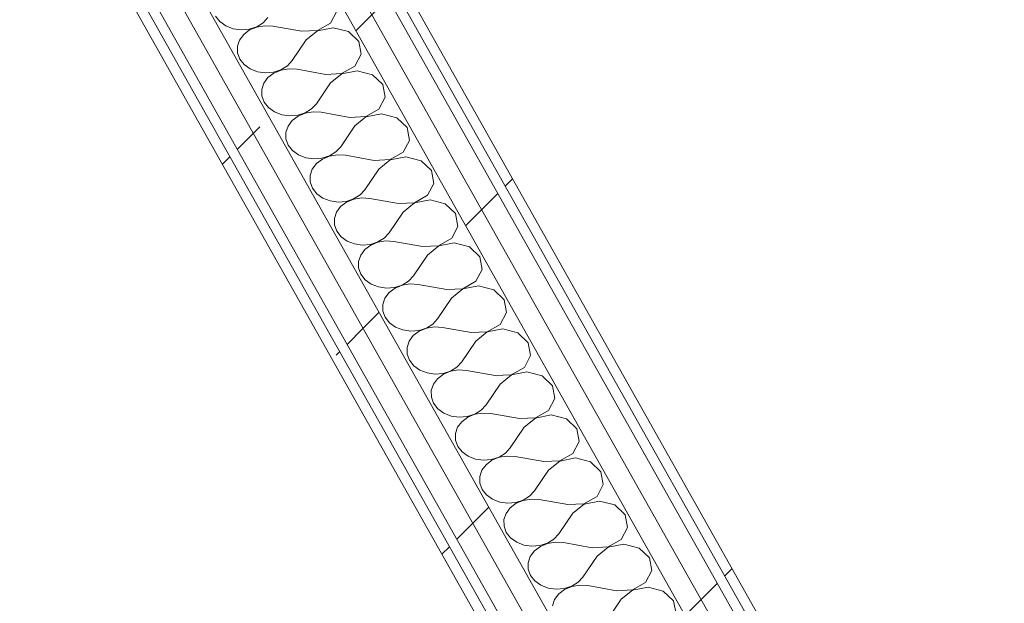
# Model space of a CAD drawing. Header units: millimetres. Extents: x -8337 to 19291, y 9509 to 21675.
# Tile 122 of 163: x 6612 to 7206, y 15294 to 15646. Entities that reach past the tile are written whole.
import ezdxf

# ---------------------------------------------------------------- set-up
doc = ezdxf.new("R2010")
doc.units = ezdxf.units.MM
doc.header["$MEASUREMENT"] = 0
doc.linetypes.add('Wipeout_Contour', pattern=[1000, 0, -1000])
doc.layers.add('Nuevo_08_E_Envans secs', color=7, linetype='Continuous')
doc.layers.add('Nuevo_08_E_Envans secs_Pluma_Nº__1', color=7, linetype='Continuous', lineweight=5)
for name, color, linetype, lineweight, true_color in [('Nuevo_08_E_Envans secs_Pluma_Nº__102', 7, 'Continuous', 5, 0xcccccc), ('Nuevo_08_E_Envans secs_Pluma_Nº__171', 171, 'Continuous', 13, 0xaaaaff), ('Nuevo_08_E_Envans secs_Pluma_Nº__177', 7, 'Continuous', 15, 0xf7e046)]:
    doc.layers.add(name, color=color, linetype=linetype, lineweight=lineweight, true_color=true_color)
pattern_1 = [(45, (0, 0), (-183.8478, 183.8478), [195, -65]), (45, (7e-14, 183.85), (-183.8478, 183.8478), [195, -65])]

# ---------------------------------------------------------------- blocks, each defined once
blk = doc.blocks.new('*X128')
at = {"layer": 'Nuevo_08_E_Envans secs_Pluma_Nº__102', "color": 254, "linetype": 'Continuous', "lineweight": 5, "true_color": 0xcccccc}
for p, q in [((6729.85, 15648.09), (6732.46, 15644.77)), ((6758.56, 15643.99), (6761.47, 15647.14)), ((6799.22, 15643.83), (6803.02, 15650.99)), ((6732.46, 15644.77), (6736.1, 15642.15)), ((6736.1, 15642.15), (6740.49, 15640.43)), ((6740.49, 15640.43), (6745.29, 15639.74)), ((6750.15, 15640.14), (6754.68, 15641.59)), ((6754.74, 15641.49), (6750.4, 15639.69)), ((6754.68, 15641.59), (6758.56, 15643.99)), ((6759.53, 15642.26), (6754.74, 15641.49)), ((6764.39, 15641.95), (6759.53, 15642.26)), ((6781.66, 15638.88), (6764.39, 15641.95)), ((6791.31, 15639.34), (6799.22, 15643.83)), ((6800.76, 15641.09), (6791.37, 15639.24)), ((6809.96, 15638.68), (6800.76, 15641.09)), ((6746.84, 15637), (6744.32, 15633.63)), ((6745.29, 15639.74), (6750.15, 15640.14)), ((6750.4, 15639.69), (6746.84, 15637)), ((6781.66, 15638.88), (6791.31, 15639.34)), ((6791.37, 15639.24), (6784.59, 15633.68)), ((6816.2, 15632.73), (6809.96, 15638.68)), ((6744.32, 15633.63), (6743.03, 15629.84)), ((6743.03, 15629.84), (6743.09, 15625.9)), ((6784.59, 15633.68), (6776.09, 15621.18)), ((6817.64, 15625.03), (6816.2, 15632.73)), ((6743.09, 15625.9), (6744.47, 15622.13)), ((6813.84, 15617.86), (6817.64, 15625.03)), ((6744.47, 15622.13), (6747.08, 15618.81)), ((6747.08, 15618.81), (6750.72, 15616.19)), ((6769.31, 15615.63), (6773.18, 15618.02)), ((6773.18, 15618.02), (6776.09, 15621.18)), ((6805.93, 15613.38), (6813.84, 15617.86)), ((6750.72, 15616.19), (6755.11, 15614.47)), ((6755.11, 15614.47), (6759.91, 15613.78)), ((6761.46, 15611.04), (6758.94, 15607.67)), ((6759.91, 15613.78), (6764.77, 15614.17)), ((6765.02, 15613.72), (6761.46, 15611.04)), ((6764.77, 15614.17), (6769.31, 15615.63)), ((6769.36, 15615.52), (6765.02, 15613.72)), ((6774.15, 15616.3), (6769.36, 15615.52)), ((6779.01, 15615.99), (6774.15, 15616.3)), ((6796.28, 15612.91), (6779.01, 15615.99)), ((6796.28, 15612.91), (6805.93, 15613.38)), ((6805.99, 15613.27), (6799.21, 15607.72)), ((6815.38, 15615.12), (6805.99, 15613.27)), ((6824.58, 15612.71), (6815.38, 15615.12)), ((6830.83, 15606.77), (6824.58, 15612.71)), ((6758.94, 15607.67), (6757.66, 15603.87)), ((6799.21, 15607.72), (6790.71, 15595.21)), ((6832.26, 15599.06), (6830.83, 15606.77)), ((6757.66, 15603.87), (6757.71, 15599.94)), ((6757.71, 15599.94), (6759.09, 15596.17)), ((6828.46, 15591.9), (6832.26, 15599.06)), ((6759.09, 15596.17), (6761.7, 15592.84)), ((6761.7, 15592.84), (6765.34, 15590.22)), ((6787.8, 15592.06), (6790.71, 15595.21)), ((6765.34, 15590.22), (6769.73, 15588.5)), ((6769.73, 15588.5), (6774.53, 15587.81)), ((6774.53, 15587.81), (6779.39, 15588.21)), ((6779.64, 15587.76), (6776.08, 15585.07)), ((6779.39, 15588.21), (6783.93, 15589.66)), ((6783.99, 15589.56), (6779.64, 15587.76)), ((6783.93, 15589.66), (6787.8, 15592.06)), ((6788.77, 15590.33), (6783.99, 15589.56)), ((6793.63, 15590.02), (6788.77, 15590.33)), ((6810.91, 15586.95), (6793.63, 15590.02)), ((6810.91, 15586.95), (6820.55, 15587.41)), ((6820.61, 15587.31), (6813.83, 15581.76)), ((6820.55, 15587.41), (6828.46, 15591.9)), ((6830, 15589.16), (6820.61, 15587.31)), ((6839.2, 15586.75), (6830, 15589.16)), ((6845.45, 15580.81), (6839.2, 15586.75)), ((6773.56, 15581.7), (6772.28, 15577.91)), ((6776.08, 15585.07), (6773.56, 15581.7)), ((6813.83, 15581.76), (6805.33, 15569.25)), ((6846.88, 15573.1), (6845.45, 15580.81)), ((6772.28, 15577.91), (6772.33, 15573.97)), ((6772.33, 15573.97), (6773.71, 15570.2)), ((6773.71, 15570.2), (6776.32, 15566.88)), ((6802.42, 15566.09), (6805.33, 15569.25)), ((6843.08, 15565.93), (6846.88, 15573.1)), ((6776.32, 15566.88), (6779.96, 15564.26)), ((6779.96, 15564.26), (6784.35, 15562.54)), ((6794.01, 15562.25), (6798.55, 15563.7)), ((6798.61, 15563.59), (6794.27, 15561.8)), ((6798.55, 15563.7), (6802.42, 15566.09)), ((6803.39, 15564.37), (6798.61, 15563.59)), ((6808.26, 15564.06), (6803.39, 15564.37)), ((6825.53, 15560.99), (6808.26, 15564.06)), ((6835.18, 15561.45), (6843.08, 15565.93)), ((6844.63, 15563.19), (6835.23, 15561.35)), ((6853.82, 15560.79), (6844.63, 15563.19)), ((6784.35, 15562.54), (6789.16, 15561.85)), ((6790.7, 15559.11), (6788.18, 15555.74)), ((6789.16, 15561.85), (6794.01, 15562.25)), ((6794.27, 15561.8), (6790.7, 15559.11)), ((6825.53, 15560.99), (6835.18, 15561.45)), ((6835.23, 15561.35), (6828.45, 15555.79)), ((6860.07, 15554.84), (6853.82, 15560.79)), ((6788.18, 15555.74), (6786.9, 15551.94)), ((6786.9, 15551.94), (6786.95, 15548.01)), ((6828.45, 15555.79), (6819.95, 15543.29)), ((6861.5, 15547.14), (6860.07, 15554.84)), ((6786.95, 15548.01), (6788.33, 15544.24)), ((6857.7, 15539.97), (6861.5, 15547.14)), ((6788.33, 15544.24), (6790.95, 15540.92)), ((6790.95, 15540.92), (6794.58, 15538.29)), ((6813.17, 15537.73), (6817.04, 15540.13)), ((6817.04, 15540.13), (6819.95, 15543.29)), ((6849.8, 15535.49), (6857.7, 15539.97)), ((6794.58, 15538.29), (6798.97, 15536.57)), ((6798.97, 15536.57), (6803.78, 15535.89)), ((6803.78, 15535.89), (6808.63, 15536.28)), ((6808.89, 15535.83), (6805.32, 15533.15)), ((6808.63, 15536.28), (6813.17, 15537.73)), ((6813.23, 15537.63), (6808.89, 15535.83)), ((6818.01, 15538.4), (6813.23, 15537.63)), ((6822.88, 15538.09), (6818.01, 15538.4)), ((6840.15, 15535.02), (6822.88, 15538.09)), ((6840.15, 15535.02), (6849.8, 15535.49)), ((6849.85, 15535.38), (6843.07, 15529.83)), ((6859.25, 15537.23), (6849.85, 15535.38)), ((6868.44, 15534.82), (6859.25, 15537.23)), ((6874.69, 15528.88), (6868.44, 15534.82)), ((6802.8, 15529.78), (6801.52, 15525.98)), ((6805.32, 15533.15), (6802.8, 15529.78)), ((6843.07, 15529.83), (6834.57, 15517.32)), ((6876.13, 15521.17), (6874.69, 15528.88)), ((6801.52, 15525.98), (6801.57, 15522.05)), ((6801.57, 15522.05), (6802.96, 15518.27)), ((6802.96, 15518.27), (6805.57, 15514.95)), ((6831.66, 15514.17), (6834.57, 15517.32)), ((6872.32, 15514.01), (6876.13, 15521.17)), ((6805.57, 15514.95), (6809.2, 15512.33)), ((6809.2, 15512.33), (6813.59, 15510.61)), ((6813.59, 15510.61), (6818.4, 15509.92)), ((6818.4, 15509.92), (6823.25, 15510.32)), ((6823.51, 15509.87), (6819.94, 15507.18)), ((6823.25, 15510.32), (6827.79, 15511.77)), ((6827.85, 15511.67), (6823.51, 15509.87)), ((6827.79, 15511.77), (6831.66, 15514.17)), ((6832.63, 15512.44), (6827.85, 15511.67)), ((6837.5, 15512.13), (6832.63, 15512.44)), ((6854.77, 15509.06), (6837.5, 15512.13)), ((6854.77, 15509.06), (6864.42, 15509.52)), ((6864.42, 15509.52), (6872.32, 15514.01)), ((6873.87, 15511.27), (6864.48, 15509.42)), ((6883.06, 15508.86), (6873.87, 15511.27)), ((6817.42, 15503.81), (6816.14, 15500.02)), ((6819.94, 15507.18), (6817.42, 15503.81)), ((6857.69, 15503.87), (6849.19, 15491.36)), ((6864.48, 15509.42), (6857.69, 15503.87)), ((6889.31, 15502.91), (6883.06, 15508.86)), ((6816.14, 15500.02), (6816.19, 15496.08)), ((6890.75, 15495.21), (6889.31, 15502.91)), ((6816.19, 15496.08), (6817.58, 15492.31)), ((6817.58, 15492.31), (6820.19, 15488.99)), ((6886.94, 15488.04), (6890.75, 15495.21)), ((6820.19, 15488.99), (6823.82, 15486.37)), ((6823.82, 15486.37), (6828.21, 15484.65)), ((6837.87, 15484.36), (6842.41, 15485.81)), ((6842.41, 15485.81), (6846.28, 15488.2)), ((6847.25, 15486.48), (6842.47, 15485.7)), ((6846.28, 15488.2), (6849.19, 15491.36)), ((6852.12, 15486.17), (6847.25, 15486.48)), ((6869.39, 15483.09), (6852.12, 15486.17)), ((6879.04, 15483.56), (6886.94, 15488.04)), ((6828.21, 15484.65), (6833.02, 15483.96)), ((6834.56, 15481.22), (6832.04, 15477.85)), ((6833.02, 15483.96), (6837.87, 15484.36)), ((6838.13, 15483.9), (6834.56, 15481.22)), ((6842.47, 15485.7), (6838.13, 15483.9)), ((6869.39, 15483.09), (6879.04, 15483.56)), ((6879.1, 15483.45), (6872.31, 15477.9)), ((6888.49, 15485.3), (6879.1, 15483.45)), ((6897.68, 15482.89), (6888.49, 15485.3)), ((6903.93, 15476.95), (6897.68, 15482.89)), ((6832.04, 15477.85), (6830.76, 15474.05)), ((6830.76, 15474.05), (6830.81, 15470.12)), ((6872.31, 15477.9), (6863.81, 15465.4)), ((6905.37, 15469.24), (6903.93, 15476.95)), ((6830.81, 15470.12), (6832.2, 15466.35)), ((6901.56, 15462.08), (6905.37, 15469.24)), ((6832.2, 15466.35), (6834.81, 15463.02)), ((6834.81, 15463.02), (6838.45, 15460.4)), ((6857.03, 15459.84), (6860.9, 15462.24)), ((6860.9, 15462.24), (6863.81, 15465.4)), ((6893.66, 15457.6), (6901.56, 15462.08)), ((6838.45, 15460.4), (6842.83, 15458.68)), ((6842.83, 15458.68), (6847.64, 15458)), ((6847.64, 15458), (6852.49, 15458.39)), ((6852.75, 15457.94), (6849.18, 15455.25)), ((6852.49, 15458.39), (6857.03, 15459.84)), ((6857.09, 15459.74), (6852.75, 15457.94)), ((6861.87, 15460.51), (6857.09, 15459.74)), ((6866.74, 15460.2), (6861.87, 15460.51)), ((6884.01, 15457.13), (6866.74, 15460.2)), ((6884.01, 15457.13), (6893.66, 15457.6)), ((6893.72, 15457.49), (6886.93, 15451.94)), ((6903.11, 15459.34), (6893.72, 15457.49)), ((6912.3, 15456.93), (6903.11, 15459.34)), ((6918.55, 15450.99), (6912.3, 15456.93)), ((6846.66, 15451.88), (6845.38, 15448.09)), ((6849.18, 15455.25), (6846.66, 15451.88)), ((6886.93, 15451.94), (6878.43, 15439.43)), ((6919.99, 15443.28), (6918.55, 15450.99)), ((6845.38, 15448.09), (6845.43, 15444.16)), ((6845.43, 15444.16), (6846.82, 15440.38)), ((6846.82, 15440.38), (6849.43, 15437.06)), ((6875.52, 15436.27), (6878.43, 15439.43)), ((6916.19, 15436.12), (6919.99, 15443.28)), ((6849.43, 15437.06), (6853.07, 15434.44)), ((6853.07, 15434.44), (6857.45, 15432.72)), ((6857.45, 15432.72), (6862.26, 15432.03)), ((6862.26, 15432.03), (6867.11, 15432.43)), ((6867.11, 15432.43), (6871.65, 15433.88)), ((6871.71, 15433.77), (6867.37, 15431.98)), ((6871.65, 15433.88), (6875.52, 15436.27)), ((6876.49, 15434.55), (6871.71, 15433.77)), ((6881.36, 15434.24), (6876.49, 15434.55)), ((6898.63, 15431.17), (6881.36, 15434.24)), ((6908.28, 15431.63), (6916.19, 15436.12)), ((6917.73, 15433.37), (6908.34, 15431.53)), ((6926.92, 15430.97), (6917.73, 15433.37)), ((6863.8, 15429.29), (6861.28, 15425.92)), ((6867.37, 15431.98), (6863.8, 15429.29)), ((6898.63, 15431.17), (6908.28, 15431.63)), ((6908.34, 15431.53), (6901.55, 15425.97)), ((6933.17, 15425.02), (6926.92, 15430.97)), ((6861.28, 15425.92), (6860, 15422.13)), ((6860, 15422.13), (6860.05, 15418.19)), ((6901.55, 15425.97), (6893.06, 15413.47)), ((6934.61, 15417.32), (6933.17, 15425.02)), ((6860.05, 15418.19), (6861.44, 15414.42)), ((6861.44, 15414.42), (6864.05, 15411.1)), ((6930.81, 15410.15), (6934.61, 15417.32)), ((6864.05, 15411.1), (6867.69, 15408.48)), ((6867.69, 15408.48), (6872.08, 15406.76)), ((6886.27, 15407.92), (6890.14, 15410.31)), ((6891.11, 15408.58), (6886.33, 15407.81)), ((6890.14, 15410.31), (6893.06, 15413.47)), ((6895.98, 15408.28), (6891.11, 15408.58)), ((6922.9, 15405.67), (6930.81, 15410.15)), ((6872.08, 15406.76), (6876.88, 15406.07)), ((6878.42, 15403.33), (6875.9, 15399.96)), ((6876.88, 15406.07), (6881.73, 15406.46)), ((6881.99, 15406.01), (6878.42, 15403.33)), ((6881.73, 15406.46), (6886.27, 15407.92)), ((6886.33, 15407.81), (6881.99, 15406.01)), ((6913.25, 15405.2), (6895.98, 15408.28)), ((6913.25, 15405.2), (6922.9, 15405.67)), ((6922.96, 15405.56), (6916.17, 15400.01)), ((6932.35, 15407.41), (6922.96, 15405.56)), ((6941.54, 15405), (6932.35, 15407.41)), ((6947.79, 15399.06), (6941.54, 15405)), ((6875.9, 15399.96), (6874.62, 15396.16)), ((6916.17, 15400.01), (6907.68, 15387.5)), ((6949.23, 15391.35), (6947.79, 15399.06)), ((6874.62, 15396.16), (6874.67, 15392.23)), ((6874.67, 15392.23), (6876.06, 15388.46)), ((6945.43, 15384.19), (6949.23, 15391.35)), ((6876.06, 15388.46), (6878.67, 15385.13)), ((6878.67, 15385.13), (6882.31, 15382.51)), ((6904.76, 15384.35), (6907.68, 15387.5)), ((6882.31, 15382.51), (6886.7, 15380.79)), ((6886.7, 15380.79), (6891.5, 15380.1)), ((6891.5, 15380.1), (6896.36, 15380.5)), ((6896.61, 15380.05), (6893.04, 15377.36)), ((6896.36, 15380.5), (6900.89, 15381.95)), ((6900.95, 15381.85), (6896.61, 15380.05)), ((6900.89, 15381.95), (6904.76, 15384.35)), ((6905.74, 15382.62), (6900.95, 15381.85)), ((6910.6, 15382.31), (6905.74, 15382.62)), ((6927.87, 15379.24), (6910.6, 15382.31)), ((6927.87, 15379.24), (6937.52, 15379.7)), ((6937.58, 15379.6), (6930.79, 15374.05)), ((6937.52, 15379.7), (6945.43, 15384.19)), ((6946.97, 15381.45), (6937.58, 15379.6)), ((6956.16, 15379.04), (6946.97, 15381.45)), ((6962.41, 15373.1), (6956.16, 15379.04)), ((6890.52, 15373.99), (6889.24, 15370.2)), ((6893.04, 15377.36), (6890.52, 15373.99)), ((6930.79, 15374.05), (6922.3, 15361.54)), ((6963.85, 15365.39), (6962.41, 15373.1)), ((6889.24, 15370.2), (6889.29, 15366.26)), ((6889.29, 15366.26), (6890.68, 15362.49)), ((6890.68, 15362.49), (6893.29, 15359.17)), ((6919.38, 15358.38), (6922.3, 15361.54)), ((6960.05, 15358.22), (6963.85, 15365.39)), ((6893.29, 15359.17), (6896.93, 15356.55)), ((6896.93, 15356.55), (6901.32, 15354.83)), ((6910.98, 15354.54), (6915.51, 15355.99)), ((6915.57, 15355.88), (6911.23, 15354.08)), ((6915.51, 15355.99), (6919.38, 15358.38)), ((6920.36, 15356.66), (6915.57, 15355.88)), ((6925.22, 15356.35), (6920.36, 15356.66)), ((6942.49, 15353.28), (6925.22, 15356.35)), ((6952.14, 15353.74), (6960.05, 15358.22)), ((6961.59, 15355.48), (6952.2, 15353.64)), ((6970.78, 15353.08), (6961.59, 15355.48)), ((6901.32, 15354.83), (6906.12, 15354.14)), ((6907.66, 15351.4), (6905.14, 15348.03)), ((6906.12, 15354.14), (6910.98, 15354.54)), ((6911.23, 15354.08), (6907.66, 15351.4)), ((6942.49, 15353.28), (6952.14, 15353.74)), ((6952.2, 15353.64), (6945.42, 15348.08)), ((6977.03, 15347.13), (6970.78, 15353.08)), ((6905.14, 15348.03), (6903.86, 15344.23)), ((6903.86, 15344.23), (6903.92, 15340.3)), ((6945.42, 15348.08), (6936.92, 15335.58)), ((6978.47, 15339.43), (6977.03, 15347.13)), ((6903.92, 15340.3), (6905.3, 15336.53)), ((6974.67, 15332.26), (6978.47, 15339.43)), ((6905.3, 15336.53), (6907.91, 15333.21)), ((6907.91, 15333.21), (6911.55, 15330.58)), ((6930.13, 15330.02), (6934, 15332.42)), ((6934, 15332.42), (6936.92, 15335.58)), ((6966.76, 15327.78), (6974.67, 15332.26)), ((6911.55, 15330.58), (6915.94, 15328.86)), ((6915.94, 15328.86), (6920.74, 15328.18)), ((6922.29, 15325.44), (6919.77, 15322.07)), ((6920.74, 15328.18), (6925.6, 15328.57)), ((6925.85, 15328.12), (6922.29, 15325.44)), ((6925.6, 15328.57), (6930.13, 15330.02)), ((6930.19, 15329.92), (6925.85, 15328.12)), ((6934.98, 15330.69), (6930.19, 15329.92)), ((6939.84, 15330.38), (6934.98, 15330.69)), ((6957.11, 15327.31), (6939.84, 15330.38)), ((6957.11, 15327.31), (6966.76, 15327.78)), ((6966.82, 15327.67), (6960.04, 15322.12)), ((6976.21, 15329.52), (6966.82, 15327.67)), ((6985.4, 15327.11), (6976.21, 15329.52)), ((6991.65, 15321.17), (6985.4, 15327.11)), ((6919.77, 15322.07), (6918.48, 15318.27)), ((6960.04, 15322.12), (6951.54, 15309.61)), ((6993.09, 15313.46), (6991.65, 15321.17)), ((6918.48, 15318.27), (6918.54, 15314.34)), ((6918.54, 15314.34), (6919.92, 15310.56)), ((6989.29, 15306.3), (6993.09, 15313.46)), ((6919.92, 15310.56), (6922.53, 15307.24)), ((6948.63, 15306.46), (6951.54, 15309.61)), ((6922.53, 15307.24), (6926.17, 15304.62)), ((6926.17, 15304.62), (6930.56, 15302.9)), ((6930.56, 15302.9), (6935.36, 15302.21)), ((6935.36, 15302.21), (6940.22, 15302.61)), ((6940.47, 15302.16), (6936.91, 15299.47)), ((6940.22, 15302.61), (6944.75, 15304.06)), ((6944.81, 15303.96), (6940.47, 15302.16)), ((6944.75, 15304.06), (6948.63, 15306.46)), ((6949.6, 15304.73), (6944.81, 15303.96)), ((6954.46, 15304.42), (6949.6, 15304.73)), ((6971.73, 15301.35), (6954.46, 15304.42)), ((6971.73, 15301.35), (6981.38, 15301.81)), ((6981.44, 15301.71), (6974.66, 15296.16)), ((6981.38, 15301.81), (6989.29, 15306.3)), ((6990.83, 15303.56), (6981.44, 15301.71)), ((7000.02, 15301.15), (6990.83, 15303.56)), ((6934.39, 15296.1), (6933.1, 15292.31)), ((6936.91, 15299.47), (6934.39, 15296.1)), ((6974.66, 15296.16), (6966.16, 15283.65)), ((7006.27, 15295.2), (7000.02, 15301.15)), ((7007.71, 15287.5), (7006.27, 15295.2))]:
    blk.add_line(p, q, dxfattribs=at)
blk = doc.blocks.new('Elem Sección_106_1')
at = {"layer": 'Nuevo_08_E_Envans secs', "lineweight": 0}
blk.add_blockref('*X128', (0, 0), dxfattribs=at)
at = {"color": 254, "linetype": 'Wipeout_Contour', "lineweight": 0, "ltscale": 70081.053279}
blk.add_wipeout([(5852.31, 17426.55), (5846.51, 17424.43), (7200.05, 15020.77), (7205.85, 15022.9)], dxfattribs=at).dxf.layer = 'Nuevo_08_E_Envans secs'
at = {"layer": 'Nuevo_08_E_Envans secs_Pluma_Nº__171', "linetype": 'Continuous', "lineweight": 13, "true_color": 0xaaaaff}
h = blk.add_hatch(dxfattribs=at)
h.set_pattern_fill('Panellat_HPL_0001', color=161, style=0, pattern_type=2)
h.set_pattern_definition(pattern_1)
h.paths.add_polyline_path([(5852.31, 17426.55), (5846.51, 17424.43), (7200.05, 15020.77), (7205.85, 15022.9)])
at = {"color": 254, "linetype": 'Wipeout_Contour', "lineweight": 0, "ltscale": 69819.161414}
blk.add_wipeout([(5767.5, 17299.8), (6990.66, 15127.68), (7003.21, 15132.29), (5780.07, 17304.39)], dxfattribs=at).dxf.layer = 'Nuevo_08_E_Envans secs'
at = {"layer": 'Nuevo_08_E_Envans secs_Pluma_Nº__177', "linetype": 'Continuous', "lineweight": 15, "true_color": 0xf7e046}
h = blk.add_hatch(dxfattribs=at)
h.set_pattern_fill('Panellat_HPL_0001', color=53, style=0, pattern_type=2)
h.set_pattern_definition(pattern_1)
h.paths.add_polyline_path([(5767.5, 17299.8), (6990.66, 15127.68), (7003.21, 15132.29), (5780.07, 17304.39)])
at = {"color": 254, "linetype": 'Wipeout_Contour', "lineweight": 0, "ltscale": 69854.750009}
blk.add_wipeout([(5780.07, 17304.39), (7003.21, 15132.29), (7015.77, 15136.91), (5792.64, 17308.97)], dxfattribs=at).dxf.layer = 'Nuevo_08_E_Envans secs'
at = {"layer": 'Nuevo_08_E_Envans secs_Pluma_Nº__177', "linetype": 'Continuous', "lineweight": 15, "true_color": 0xf7e046}
h = blk.add_hatch(dxfattribs=at)
h.set_pattern_fill('Panellat_HPL_0001', color=53, style=0, pattern_type=2)
h.set_pattern_definition(pattern_1)
h.paths.add_polyline_path([(5780.07, 17304.39), (7003.21, 15132.29), (7015.77, 15136.91), (5792.64, 17308.97)])
at = {"color": 254, "linetype": 'Wipeout_Contour', "lineweight": 0, "ltscale": 121691.298184}
blk.add_wipeout([(5829.61, 17388.21), (5860.31, 17333.68), (7100.91, 15130.6), (7102.27, 15131.1), (7170.74, 15009.99), (7181.71, 15014.02), (5842.18, 17392.8)], dxfattribs=at).dxf.layer = 'Nuevo_08_E_Envans secs'
at = {"layer": 'Nuevo_08_E_Envans secs_Pluma_Nº__177', "linetype": 'Continuous', "lineweight": 15, "true_color": 0xf7e046}
h = blk.add_hatch(dxfattribs=at)
h.set_pattern_fill('Panellat_HPL_0001', color=53, style=0, pattern_type=2)
h.set_pattern_definition(pattern_1)
h.paths.add_polyline_path([(5829.61, 17388.21), (5860.31, 17333.68), (7100.91, 15130.6), (7102.27, 15131.1), (7170.74, 15009.99), (7181.71, 15014.02), (5842.18, 17392.8)])
at = {"color": 254, "linetype": 'Wipeout_Contour', "lineweight": 0, "ltscale": 88363.919963}
blk.add_wipeout([(5836.47, 17402.92), (5842.18, 17392.8), (7181.71, 15014.02), (7194.26, 15018.64), (5849.04, 17407.51)], dxfattribs=at).dxf.layer = 'Nuevo_08_E_Envans secs'
at = {"layer": 'Nuevo_08_E_Envans secs_Pluma_Nº__177', "linetype": 'Continuous', "lineweight": 15, "true_color": 0xf7e046}
h = blk.add_hatch(dxfattribs=at)
h.set_pattern_fill('Panellat_HPL_0001', color=53, style=0, pattern_type=2)
h.set_pattern_definition(pattern_1)
h.paths.add_polyline_path([(5836.47, 17402.92), (5842.18, 17392.8), (7181.71, 15014.02), (7194.26, 15018.64), (5849.04, 17407.51)])
at = {"color": 254, "linetype": 'Wipeout_Contour', "lineweight": 0, "ltscale": 69765.447591}
blk.add_wipeout([(5773.11, 17277.43), (5767.31, 17275.31), (6970.74, 15138.22), (6976.53, 15140.35)], dxfattribs=at).dxf.layer = 'Nuevo_08_E_Envans secs'
at = {"layer": 'Nuevo_08_E_Envans secs_Pluma_Nº__171', "linetype": 'Continuous', "lineweight": 13, "true_color": 0xaaaaff}
h = blk.add_hatch(dxfattribs=at)
h.set_pattern_fill('Panellat_HPL_0001', color=161, style=0, pattern_type=2)
h.set_pattern_definition(pattern_1)
h.paths.add_polyline_path([(5773.11, 17277.43), (5767.31, 17275.31), (6970.74, 15138.22), (6976.53, 15140.35)])
at = {"layer": 'Nuevo_08_E_Envans secs_Pluma_Nº__1', "color": 7, "linetype": 'Continuous', "lineweight": 5}
for p, q in [((5852.31, 17426.55), (7205.85, 15022.9)), ((5842.18, 17392.8), (7181.71, 15014.02)), ((5780.07, 17304.39), (7003.21, 15132.29)), ((5792.64, 17308.97), (7015.77, 15136.91)), ((5767.5, 17299.8), (6984.96, 15137.81)), ((5767.31, 17275.31), (6968.11, 15142.89))]:
    blk.add_line(p, q, dxfattribs=at)
at = {"layer": 'Nuevo_08_E_Envans secs_Pluma_Nº__1', "color": 7, "linetype": 'Continuous', "lineweight": 5, "flags": 128}
for points in [[(5846.51, 17424.43), (5849.14, 17419.76), (7200.05, 15020.77)], [(5843.34, 17417.64), (5849.04, 17407.51), (7194.26, 15018.64)], [(5829.61, 17388.21), (5860.31, 17333.68), (7100.91, 15130.6)], [(5761.7, 17297.68), (5767.4, 17287.55), (5773.11, 17277.43), (6976.53, 15140.35)]]:
    blk.add_lwpolyline(points, dxfattribs=at)

msp = doc.modelspace()

# ---------------------------------------------------------------- block references
at = {"layer": 'Nuevo_08_E_Envans secs', "lineweight": 0}
msp.add_blockref('Elem Sección_106_1', (0, 0), dxfattribs=at)

doc.saveas('drawing.dxf')
